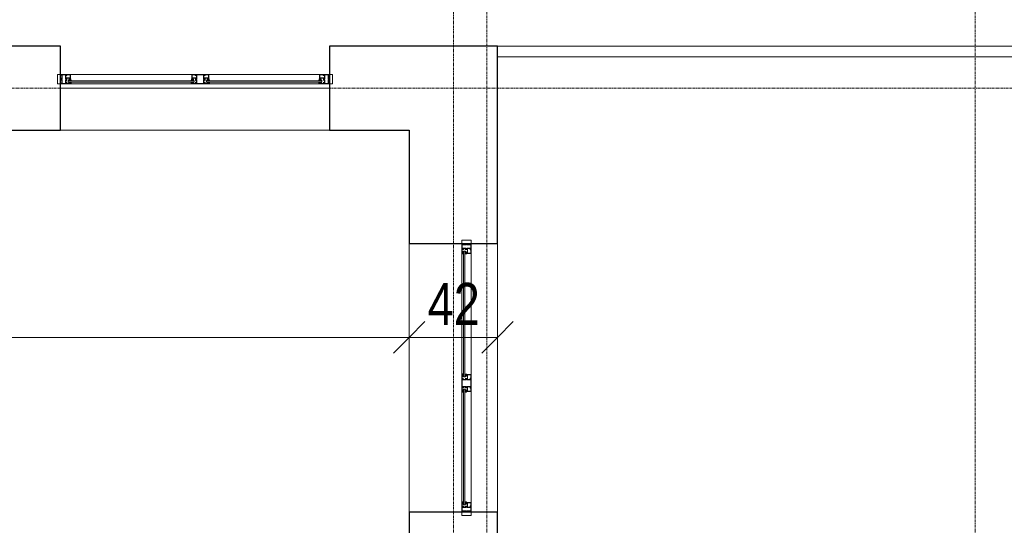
# Model space of a CAD drawing. Header units: millimetres. Extents: x -56965 to 15328, y -25411 to 16900.
# Tile 55 of 69: x -18533 to -13845, y 4583 to 6991. Entities that reach past the tile are written whole.
import ezdxf

# ---------------------------------------------------------------- set-up
doc = ezdxf.new("R2010")
doc.units = ezdxf.units.MM
doc.linetypes.add('Linia siatki', pattern=[22.225, 12.7, -3.175, 3.175, -3.175])
for name, color, linetype, lineweight in [('A-ANNO-DIMS', 7, 'Continuous', 5), ('A-ANNO-DIMS-100', 7, 'Continuous', 5), ('A-AREA', 7, 'Continuous', 5), ('A-DETL-GENF', 7, 'Continuous', 5), ('A-FLOR', 7, 'Continuous', 5), ('A-FLOR-HRAL', 7, 'Continuous', 5), ('A-GLAZ', 7, 'Continuous', 5), ('A-WALL', 7, 'Continuous', 5), ('G-IMPT', 7, 'Continuous', 5), ('S-GRID', 7, 'Continuous', 5), ('S-STRS', 7, 'Continuous', 5)]:
    doc.layers.add(name, color=color, linetype=linetype, lineweight=lineweight)
doc.styles.add('Arial_1', font='arial.ttf', dxfattribs={"width": 0.8, "height": 200})
doc.dimstyles.new('REVIT_standard', dxfattribs={"dimscale": 304.8, "dimtxt": 204.05188, "dimasz": 0.492126, "dimexe": 0.328084, "dimexo": 0.0625, "dimgap": 0, "dimtad": 1, "dimdec": 0, "dimlfac": 0.1, "dimzin": 0, "dimdsep": 46, "dimtxsty": 'Arial_1', "dimblk1": 'OBLIQUE', "dimblk2": 'OBLIQUE', "dimsah": 1, "dimcen": 0.09, "dimazin": 0, "dimtfac": 1, "dimtdec": 4, "dimtix": 1, "dimtmove": 0, "dimatfit": 3, "dimfxl": 0.328084, "dimfxlon": 1, "dimtvp": 1, "dimtolj": 1, "dimtzin": 0, "dimarcsym": 2})

# ---------------------------------------------------------------- blocks, each defined once
blk = doc.blocks.new('Typ poręczy górnej - Górna poręcz_wewnętrzny_-1479621-PARTER')
at = {"layer": 'A-FLOR-HRAL'}
for p, q in [((-16258.4, 6865.2), (-10653.4, 6865.2)), ((-10653.4, 6815.2), (-16258.4, 6815.2))]:
    blk.add_line(p, q, dxfattribs=at)
blk = doc.blocks.new('Typ poręczy górnej - Górna poręcz_wewnętrzny_-V1-PARTER')
at = {"layer": 'A-FLOR-HRAL'}
for p, q in [((-10653.4, 6865.2), (-16258.4, 6865.2)), ((-10653.4, 6815.2), (-16258.4, 6815.2))]:
    blk.add_line(p, q, dxfattribs=at)
blk = doc.blocks.new('Aluprof_MB-45_I_Alu_Window-FIX-4-panel_ENG_R-00495 - 1230 x 1482-1591030-PARTER')
at = {"layer": 'A-DETL-GENF'}
for p, q in [((-68.5, -40), (-590, -40)), ((590, -40), (18.5, -40)), ((-63.7, -85), (-593.3, -85)), ((-590, -49), (-68.5, -49)), ((-590, -55), (-68.5, -55)), ((593.2, -85), (-13.9, -85)), ((18.5, -49), (590, -49)), ((18.5, -55), (590, -55))]:
    blk.add_line(p, q, dxfattribs=at)
at = {"layer": 'A-GLAZ', "color": 55, "true_color": 0xafaf3c}
for p, q in [((-655, -40), (-640, -40)), ((-655, -85), (-655, -40)), ((-640, -40), (-640, -85)), ((655, -40), (640, -40)), ((640, -40), (640, -85)), ((655, -85), (655, -40)), ((-640, -85), (-655, -85)), ((640, -85), (655, -85))]:
    blk.add_line(p, q, dxfattribs=at)
at = {"layer": 'G-IMPT'}
for p, q in [((-602.7, -55), (-602.4, -55)), ((-593.2, -58.6), (-595.1, -58.6)), ((-593, -63.4), (-592.9, -61.7)), ((-591.9, -63.6), (-592.8, -63.6)), ((-592.6, -57.7), (-592.7, -58.2)), ((-592.4, -55), (-590.9, -55)), ((-589.9, -56.7), (-591.1, -62.9)), ((-68.6, -56.7), (-67.4, -62.9)), ((-66.1, -55), (-67.6, -55)), ((-66.6, -63.6), (-65.7, -63.6)), ((-65.9, -57.7), (-65.8, -58.2)), ((-65.5, -63.4), (-65.6, -61.7)), ((-65.3, -58.6), (-63.4, -58.6)), ((-55.8, -55), (-56.1, -55)), ((5.8, -55), (6.1, -55)), ((15.3, -58.6), (13.4, -58.6)), ((15.5, -63.4), (15.6, -61.7)), ((16.6, -63.6), (15.7, -63.6)), ((15.9, -57.7), (15.8, -58.2)), ((16.1, -55), (17.6, -55)), ((18.6, -56.7), (17.4, -62.9)), ((589.9, -56.7), (591.1, -62.9)), ((592.4, -55), (590.9, -55)), ((591.9, -63.6), (592.8, -63.6)), ((592.6, -57.7), (592.7, -58.2)), ((593, -63.4), (592.9, -61.7)), ((593.2, -58.6), (595.1, -58.6)), ((602.7, -55), (602.4, -55))]:
    blk.add_line(p, q, dxfattribs=at)
at = {"layer": 'G-IMPT', "flags": 128}
for points in [[(-590, -40.5), (-590.5, -40), (-640, -40), (-640, -43.6), (-638.5, -44), (-638, -44), (-638, -42), (-635, -42), (-635, -51.7), (-634.8, -51.9), (-635, -52.1), (-635, -60), (-638, -60), (-638, -58), (-638.5, -58), (-640, -58.4), (-640, -66.6), (-638.5, -67), (-638, -67), (-638, -65), (-635, -65), (-635, -73.8), (-634.8, -74), (-635, -74.2), (-635, -83), (-638, -83), (-638, -81), (-638.5, -81), (-640, -81.4), (-640, -85), (-611, -85), (-611, -81.4), (-612.5, -81), (-613, -81), (-613, -83), (-616, -83), (-616, -74.2), (-616.2, -74), (-616, -73.8), (-616, -65), (-613, -65), (-613, -67), (-612.5, -67), (-611, -66.6), (-611, -55.9), (-611.2, -55.7), (-612, -55.7), (-612.2, -55.9), (-612.2, -57.2), (-616, -57.2), (-616, -52.1), (-616.2, -51.9), (-616, -51.7), (-616, -46.7), (-612.2, -46.7), (-612.2, -48), (-612, -48.2), (-611.2, -48.2), (-611, -48), (-611, -45.5), (-611.2, -45.3), (-614.5, -45.3), (-614.5, -44), (-616, -44), (-616, -41.6), (-600, -41.6), (-600, -44), (-601.5, -44), (-601.5, -45), (-598, -45), (-597, -44), (-598.5, -44), (-598.5, -41.5), (-591.5, -41.5), (-591.5, -44), (-593, -44), (-592, -45), (-590, -45)], [(-617.6, -58.2), (-617.1, -58.7), (-612.5, -58.7), (-612.5, -63.5), (-617.1, -63.5), (-617.6, -64), (-617.6, -83.4), (-633.4, -83.4), (-633.4, -64), (-633.9, -63.5), (-638.5, -63.5), (-638.5, -61.5), (-633.9, -61.5), (-633.4, -61), (-633.4, -41.6), (-617.6, -41.6)], [(-596.3, -48.9), (-597.9, -48.9), (-598.7, -49), (-600, -49), (-600.3, -48.7), (-600, -45.3), (-599.7, -45), (-590.3, -45), (-590, -45.3), (-589.7, -48.7), (-590, -49), (-591.3, -49), (-592.1, -48.9), (-593.7, -48.9), (-594.4, -49), (-595.6, -49)], [(-62.2, -48.9), (-60.6, -48.9), (-59.8, -49), (-58.5, -49), (-58.2, -48.7), (-58.5, -45.3), (-58.8, -45), (-68.2, -45), (-68.5, -45.3), (-68.8, -48.7), (-68.5, -49), (-67.2, -49), (-66.4, -48.9), (-64.8, -48.9), (-64.1, -49), (-62.9, -49)], [(18, -40), (18.5, -40.5), (18.5, -45), (16.5, -45), (15.5, -44), (17, -44), (17, -41.5), (10, -41.5), (10, -44), (11.5, -44), (10.5, -45), (7, -45), (7, -44), (8.5, -44), (8.5, -41.8), (-7.5, -41.8), (-7.5, -44), (-6, -44), (-6, -45.3), (-2.7, -45.3), (-2.5, -45.5), (-2.5, -48), (-2.7, -48.2), (-3.5, -48.2), (-3.7, -48), (-3.7, -46.7), (-7.6, -46.7), (-7.6, -51.7), (-7.8, -51.9), (-7.6, -52.1), (-7.6, -57.2), (-3.7, -57.2), (-3.7, -55.9), (-3.5, -55.7), (-2.7, -55.7), (-2.5, -55.9), (-2.5, -66.6), (-4, -67), (-4.5, -67), (-4.5, -65), (-7.5, -65), (-7.5, -73.8), (-7.7, -74), (-7.5, -74.2), (-7.5, -83), (-4.5, -83), (-4.5, -81), (-4, -81), (-2.5, -81.4), (-2.5, -85), (-47.5, -85), (-47.5, -81.4), (-46, -81), (-45.5, -81), (-45.5, -83), (-42.5, -83), (-42.5, -74.2), (-42.3, -74), (-42.5, -73.8), (-42.5, -65), (-45.5, -65), (-45.5, -67), (-46, -67), (-47.5, -66.6), (-47.5, -55.9), (-47.3, -55.7), (-46.5, -55.7), (-46.3, -55.9), (-46.3, -57.2), (-42.4, -57.2), (-42.4, -52.1), (-42.2, -51.9), (-42.4, -51.7), (-42.4, -46.7), (-46.3, -46.7), (-46.3, -48), (-46.5, -48.2), (-47.3, -48.2), (-47.5, -48), (-47.5, -45.5), (-47.3, -45.3), (-44, -45.3), (-44, -44), (-42.5, -44), (-42.5, -41.6), (-58.5, -41.6), (-58.5, -44), (-57, -44), (-57, -45), (-60.5, -45), (-61.5, -44), (-60, -44), (-60, -41.5), (-67, -41.5), (-67, -44), (-65.5, -44), (-66.5, -45), (-68.5, -45), (-68.5, -40.5), (-68, -40)], [(-40.7, -41.8), (-9.3, -41.8), (-9.3, -58.5), (-8.8, -59), (-4.3, -59), (-4.3, -63.2), (-8.8, -63.2), (-9.3, -63.7), (-9.3, -83.2), (-40.7, -83.2), (-40.7, -63.7), (-41.2, -63.2), (-45.7, -63.2), (-45.7, -59), (-41.2, -59), (-40.7, -58.5)], [(12.2, -48.9), (10.6, -48.9), (9.8, -49), (8.5, -49), (8.2, -48.7), (8.5, -45.3), (8.8, -45), (18.2, -45), (18.5, -45.3), (18.8, -48.7), (18.5, -49), (17.2, -49), (16.4, -48.9), (14.8, -48.9), (14.1, -49), (12.9, -49)], [(596.3, -48.9), (597.9, -48.9), (598.7, -49), (600, -49), (600.3, -48.7), (600, -45.3), (599.7, -45), (590.3, -45), (590, -45.3), (589.7, -48.7), (590, -49), (591.3, -49), (592.1, -48.9), (593.7, -48.9), (594.4, -49), (595.6, -49)], [(590, -40.5), (590.5, -40), (640, -40), (640, -43.6), (638.5, -44), (638, -44), (638, -42), (635, -42), (635, -51.7), (634.8, -51.9), (635, -52.1), (635, -60), (638, -60), (638, -58), (638.5, -58), (640, -58.4), (640, -66.6), (638.5, -67), (638, -67), (638, -65), (635, -65), (635, -73.8), (634.8, -74), (635, -74.2), (635, -83), (638, -83), (638, -81), (638.5, -81), (640, -81.4), (640, -85), (611, -85), (611, -81.4), (612.5, -81), (613, -81), (613, -83), (616, -83), (616, -74.2), (616.2, -74), (616, -73.8), (616, -65), (613, -65), (613, -67), (612.5, -67), (611, -66.6), (611, -55.9), (611.2, -55.7), (612, -55.7), (612.2, -55.9), (612.2, -57.2), (616, -57.2), (616, -52.1), (616.2, -51.9), (616, -51.7), (616, -46.7), (612.2, -46.7), (612.2, -48), (612, -48.2), (611.2, -48.2), (611, -48), (611, -45.5), (611.2, -45.3), (614.5, -45.3), (614.5, -44), (616, -44), (616, -41.6), (600, -41.6), (600, -44), (601.5, -44), (601.5, -45), (598, -45), (597, -44), (598.5, -44), (598.5, -41.5), (591.5, -41.5), (591.5, -44), (593, -44), (592, -45), (590, -45)], [(617.6, -58.2), (617.1, -58.7), (612.5, -58.7), (612.5, -63.5), (617.1, -63.5), (617.6, -64), (617.6, -83.4), (633.4, -83.4), (633.4, -64), (633.9, -63.5), (638.5, -63.5), (638.5, -61.5), (633.9, -61.5), (633.4, -61), (633.4, -41.6), (617.6, -41.6)], [(-613.2, -80.8), (-613.3, -81.2), (-613.9, -81.4), (-615, -80.7), (-614.7, -79.8), (-609.8, -79.8), (-609.8, -83.1), (-609.3, -83.6), (-595.4, -83.6), (-594.4, -82.6), (-594.4, -68.7), (-594.9, -68.2), (-612.2, -68.2), (-615.1, -68.2), (-615.5, -67.3), (-613.6, -65.5), (-613.2, -65.6), (-613.2, -67.2), (-611, -67.2), (-594.8, -67.2), (-594.3, -66.7), (-594.3, -64.5), (-595.5, -64.5), (-600.6, -62.6), (-601, -62.1), (-600.9, -61.7), (-600.2, -61.5), (-595.3, -63.3), (-594.5, -63.3), (-594.8, -61.5), (-593.5, -61.5), (-593, -62), (-593, -84.7), (-593.3, -85), (-611, -85), (-611, -80.8)], [(-45.3, -80.8), (-45.2, -81.2), (-44.6, -81.4), (-43.5, -80.7), (-43.8, -79.8), (-48.7, -79.8), (-48.7, -83.1), (-49.2, -83.6), (-63.1, -83.6), (-64.1, -82.6), (-64.1, -68.7), (-63.6, -68.2), (-46.3, -68.2), (-43.4, -68.2), (-43, -67.3), (-44.9, -65.5), (-45.3, -65.6), (-45.3, -67.2), (-47.5, -67.2), (-63.7, -67.2), (-64.2, -66.7), (-64.2, -64.5), (-63, -64.5), (-57.9, -62.6), (-57.5, -62.1), (-57.6, -61.7), (-58.3, -61.5), (-63.2, -63.3), (-64, -63.3), (-63.7, -61.5), (-65, -61.5), (-65.5, -62), (-65.5, -84.7), (-65.3, -85), (-47.5, -85), (-47.5, -80.8)], [(-4.7, -80.8), (-4.8, -81.2), (-5.4, -81.4), (-6.5, -80.7), (-6.2, -79.8), (-1.3, -79.8), (-1.3, -83.1), (-0.8, -83.6), (13.1, -83.6), (14.1, -82.6), (14.1, -68.7), (13.6, -68.2), (-3.7, -68.2), (-6.6, -68.2), (-7, -67.3), (-5.1, -65.5), (-4.7, -65.6), (-4.7, -67.2), (-2.5, -67.2), (13.7, -67.2), (14.2, -66.7), (14.2, -64.5), (13, -64.5), (7.9, -62.6), (7.5, -62.1), (7.6, -61.7), (8.3, -61.5), (13.2, -63.3), (14, -63.3), (13.7, -61.5), (15, -61.5), (15.5, -62), (15.5, -84.7), (15.2, -85), (-2.5, -85), (-2.5, -80.8)], [(613.2, -80.8), (613.3, -81.2), (613.9, -81.4), (615, -80.7), (614.7, -79.8), (609.8, -79.8), (609.8, -83.1), (609.3, -83.6), (595.4, -83.6), (594.4, -82.6), (594.4, -68.7), (594.9, -68.2), (612.2, -68.2), (615.1, -68.2), (615.5, -67.3), (613.6, -65.5), (613.2, -65.6), (613.2, -67.2), (611, -67.2), (594.8, -67.2), (594.3, -66.7), (594.3, -64.5), (595.5, -64.5), (600.6, -62.6), (601, -62.1), (600.9, -61.7), (600.2, -61.5), (595.3, -63.3), (594.5, -63.3), (594.8, -61.5), (593.5, -61.5), (593, -62), (593, -84.7), (593.2, -85), (611, -85), (611, -80.8)]]:
    blk.add_lwpolyline(points, close=True, dxfattribs=at)
for points in [[(-597, -45), (-597, -44), (-597.5, -44), (-597.5, -43.5), (-597.3, -43.1), (-596.5, -42), (-593.5, -42), (-592.7, -43.1), (-592.5, -43.5), (-592.5, -44), (-593, -44), (-593, -45)], [(-61.5, -45), (-61.5, -44), (-61, -44), (-61, -43.5), (-61.2, -43.1), (-62, -42), (-65, -42), (-65.8, -43.1), (-66, -43.5), (-66, -44), (-65.5, -44), (-65.5, -45)], [(11.5, -45), (11.5, -44), (11, -44), (11, -43.5), (11.2, -43.1), (12, -42), (15, -42), (15.8, -43.1), (16, -43.5), (16, -44), (15.5, -44), (15.5, -45)], [(597, -45), (597, -44), (597.5, -44), (597.5, -43.5), (597.3, -43.1), (596.5, -42), (593.5, -42), (592.7, -43.1), (592.5, -43.5), (592.5, -44), (593, -44), (593, -45)], [(-544, -49), (-604, -49), (-604, -55), (-544, -55)], [(-593.1, -61.5), (-595.2, -61.5), (-595.4, -62.3)], [(-114.5, -49), (-54.5, -49), (-54.5, -55), (-114.5, -55)], [(-65.4, -61.5), (-63.3, -61.5), (-63.1, -62.3)], [(64.5, -49), (4.5, -49), (4.5, -55), (64.5, -55)], [(15.4, -61.5), (13.3, -61.5), (13.1, -62.3)], [(544, -49), (604, -49), (604, -55), (544, -55)], [(593.1, -61.5), (595.2, -61.5), (595.4, -62.3)]]:
    blk.add_lwpolyline(points, dxfattribs=at)
at = {"layer": 'G-IMPT'}
for centre in [(-595, -43.7), (-63.5, -43.7), (13.5, -43.7), (595, -43.7)]:
    blk.add_circle(centre, 1, dxfattribs=at)
for centre, radius, start, end in [((-602.8, -55.8), 0.82, 88.3309, 254.1936), ((-606.2, -67), 10.9, 24.1906, 72.9309), ((-603, -62.1), 7.1, 38.4087, 84.7254), ((-597, -57.3), 0.57, 216.6541, 311.4905), ((-592.3, -59.8), 4.82, 91.8339, 154.522), ((-595.9, -62.2), 0.5, 224.7824, 345), ((-592.3, -59), 3.53, 72.0819, 164.2736), ((-595.1, -58), 0.606, 180.9387, 274.7577), ((-593.4, -58), 0.711, 284.2724, 341.4484), ((-593.1, -61.7), 0.2, 355, 90), ((-592.8, -63.4), 0.2, 175, 270), ((-591.2, -58), 1.38, 95.8715, 168.0912), ((-591.9, -62.8), 0.8, 270, 355.7208), ((-591.4, -56.1), 0.492, 278.4511, 68.4438), ((-591, -56.2), 1.19, 335.9195, 86.1021), ((-67.5, -56.2), 1.19, 93.8979, 204.0805), ((-67.1, -56.1), 0.492, 111.5562, 261.5489), ((-66.6, -62.8), 0.8, 184.2792, 270), ((-66.2, -59), 3.53, 15.7264, 107.9181), ((-67.3, -58), 1.38, 11.9088, 84.1285), ((-66.2, -59.8), 4.82, 25.478, 88.1661), ((-65.1, -58), 0.711, 198.5516, 255.7276), ((-65.7, -63.4), 0.2, 270, 5), ((-65.4, -61.7), 0.2, 90, 185), ((-63.4, -58), 0.606, 265.2423, 359.0613), ((-62.6, -62.2), 0.5, 195, 315.2176), ((-52.3, -67), 10.9, 107.0691, 155.8094), ((-61.5, -57.3), 0.57, 228.5095, 323.3459), ((-55.5, -62.1), 7.1, 95.2746, 141.5913), ((-55.7, -55.8), 0.82, 285.8064, 91.6691), ((5.7, -55.8), 0.82, 88.3309, 254.1936), ((2.3, -67), 10.9, 24.1906, 72.9309), ((5.5, -62.1), 7.1, 38.4087, 84.7254), ((11.5, -57.3), 0.57, 216.6541, 311.4905), ((16.2, -59.8), 4.82, 91.8339, 154.522), ((12.6, -62.2), 0.5, 224.7824, 345), ((16.2, -59), 3.53, 72.0819, 164.2736), ((13.4, -58), 0.606, 180.9387, 274.7577), ((15.1, -58), 0.711, 284.2724, 341.4484), ((15.4, -61.7), 0.2, 355, 90), ((15.7, -63.4), 0.2, 175, 270), ((17.3, -58), 1.38, 95.8715, 168.0912), ((16.6, -62.8), 0.8, 270, 355.7208), ((17.1, -56.1), 0.492, 278.4511, 68.4438), ((17.5, -56.2), 1.19, 335.9195, 86.1021), ((591, -56.2), 1.19, 93.8979, 204.0805), ((591.4, -56.1), 0.492, 111.5562, 261.5489), ((591.9, -62.8), 0.8, 184.2792, 270), ((592.3, -59), 3.53, 15.7264, 107.9181), ((591.2, -58), 1.38, 11.9088, 84.1285), ((592.3, -59.8), 4.82, 25.478, 88.1661), ((593.4, -58), 0.711, 198.5516, 255.7276), ((592.8, -63.4), 0.2, 270, 5), ((593.1, -61.7), 0.2, 90, 185), ((595.1, -58), 0.606, 265.2423, 359.0613), ((595.9, -62.2), 0.5, 195, 315.2176), ((606.2, -67), 10.9, 107.0691, 155.8094), ((597, -57.3), 0.57, 228.5095, 323.3459), ((603, -62.1), 7.1, 95.2746, 141.5913), ((602.8, -55.8), 0.82, 285.8064, 91.6691)]:
    blk.add_arc(centre, radius, start, end, dxfattribs=at)
blk = doc.blocks.new('Aluprof_MB-45_I_Alu_Window-FIX-4-panel_ENG_R-00495 - 1230 x 1483-1809342-PARTER')
at = {"layer": 'A-DETL-GENF'}
for p, q in [((-68.5, -20), (-590, -20)), ((-590, -29), (-68.5, -29)), ((-590, -35), (-68.5, -35)), ((590, -20), (18.5, -20)), ((18.5, -29), (590, -29)), ((18.5, -35), (590, -35)), ((-63.7, -65), (-593.3, -65)), ((593.2, -65), (-13.9, -65))]:
    blk.add_line(p, q, dxfattribs=at)
at = {"layer": 'A-GLAZ', "color": 55, "true_color": 0xafaf3c}
for p, q in [((-655, -20), (-640, -20)), ((-655, -65), (-655, -20)), ((-640, -20), (-640, -65)), ((655, -20), (640, -20)), ((640, -20), (640, -65)), ((655, -65), (655, -20)), ((-640, -65), (-655, -65)), ((640, -65), (655, -65))]:
    blk.add_line(p, q, dxfattribs=at)
at = {"layer": 'G-IMPT'}
for p, q in [((-602.7, -35), (-602.4, -35)), ((-593.2, -38.6), (-595.1, -38.6)), ((-593, -43.4), (-592.9, -41.7)), ((-591.9, -43.6), (-592.8, -43.6)), ((-592.6, -37.7), (-592.7, -38.2)), ((-592.4, -35), (-590.9, -35)), ((-589.9, -36.7), (-591.1, -42.9)), ((-68.6, -36.7), (-67.4, -42.9)), ((-66.1, -35), (-67.6, -35)), ((-66.6, -43.6), (-65.7, -43.6)), ((-65.9, -37.7), (-65.8, -38.2)), ((-65.5, -43.4), (-65.6, -41.7)), ((-65.3, -38.6), (-63.4, -38.6)), ((-55.8, -35), (-56.1, -35)), ((5.8, -35), (6.1, -35)), ((15.3, -38.6), (13.4, -38.6)), ((15.5, -43.4), (15.6, -41.7)), ((16.6, -43.6), (15.7, -43.6)), ((15.9, -37.7), (15.8, -38.2)), ((16.1, -35), (17.6, -35)), ((18.6, -36.7), (17.4, -42.9)), ((589.9, -36.7), (591.1, -42.9)), ((592.4, -35), (590.9, -35)), ((591.9, -43.6), (592.8, -43.6)), ((592.6, -37.7), (592.7, -38.2)), ((593, -43.4), (592.9, -41.7)), ((593.2, -38.6), (595.1, -38.6)), ((602.7, -35), (602.4, -35))]:
    blk.add_line(p, q, dxfattribs=at)
at = {"layer": 'G-IMPT', "flags": 128}
for points in [[(-590, -20.5), (-590.5, -20), (-640, -20), (-640, -23.6), (-638.5, -24), (-638, -24), (-638, -22), (-635, -22), (-635, -31.7), (-634.8, -31.9), (-635, -32.1), (-635, -40), (-638, -40), (-638, -38), (-638.5, -38), (-640, -38.4), (-640, -46.6), (-638.5, -47), (-638, -47), (-638, -45), (-635, -45), (-635, -53.8), (-634.8, -54), (-635, -54.2), (-635, -63), (-638, -63), (-638, -61), (-638.5, -61), (-640, -61.4), (-640, -65), (-611, -65), (-611, -61.4), (-612.5, -61), (-613, -61), (-613, -63), (-616, -63), (-616, -54.2), (-616.2, -54), (-616, -53.8), (-616, -45), (-613, -45), (-613, -47), (-612.5, -47), (-611, -46.6), (-611, -35.9), (-611.2, -35.7), (-612, -35.7), (-612.2, -35.9), (-612.2, -37.2), (-616, -37.2), (-616, -32.1), (-616.2, -31.9), (-616, -31.7), (-616, -26.7), (-612.2, -26.7), (-612.2, -28), (-612, -28.2), (-611.2, -28.2), (-611, -28), (-611, -25.5), (-611.2, -25.3), (-614.5, -25.3), (-614.5, -24), (-616, -24), (-616, -21.6), (-600, -21.6), (-600, -24), (-601.5, -24), (-601.5, -25), (-598, -25), (-597, -24), (-598.5, -24), (-598.5, -21.5), (-591.5, -21.5), (-591.5, -24), (-593, -24), (-592, -25), (-590, -25)], [(-617.6, -38.2), (-617.1, -38.7), (-612.5, -38.7), (-612.5, -43.5), (-617.1, -43.5), (-617.6, -44), (-617.6, -63.4), (-633.4, -63.4), (-633.4, -44), (-633.9, -43.5), (-638.5, -43.5), (-638.5, -41.5), (-633.9, -41.5), (-633.4, -41), (-633.4, -21.6), (-617.6, -21.6)], [(-613.2, -60.8), (-613.3, -61.2), (-613.9, -61.4), (-615, -60.7), (-614.7, -59.8), (-609.8, -59.8), (-609.8, -63.1), (-609.3, -63.6), (-595.4, -63.6), (-594.4, -62.6), (-594.4, -48.7), (-594.9, -48.2), (-612.2, -48.2), (-615.1, -48.2), (-615.5, -47.3), (-613.6, -45.5), (-613.2, -45.6), (-613.2, -47.2), (-611, -47.2), (-594.8, -47.2), (-594.3, -46.7), (-594.3, -44.5), (-595.5, -44.5), (-600.6, -42.6), (-601, -42.1), (-600.9, -41.7), (-600.2, -41.5), (-595.3, -43.3), (-594.5, -43.3), (-594.8, -41.5), (-593.5, -41.5), (-593, -42), (-593, -64.7), (-593.3, -65), (-611, -65), (-611, -60.8)], [(-596.3, -28.9), (-597.9, -28.9), (-598.7, -29), (-600, -29), (-600.3, -28.7), (-600, -25.3), (-599.7, -25), (-590.3, -25), (-590, -25.3), (-589.7, -28.7), (-590, -29), (-591.3, -29), (-592.1, -28.9), (-593.7, -28.9), (-594.4, -29), (-595.6, -29)], [(-62.2, -28.9), (-60.6, -28.9), (-59.8, -29), (-58.5, -29), (-58.2, -28.7), (-58.5, -25.3), (-58.8, -25), (-68.2, -25), (-68.5, -25.3), (-68.8, -28.7), (-68.5, -29), (-67.2, -29), (-66.4, -28.9), (-64.8, -28.9), (-64.1, -29), (-62.9, -29)], [(18, -20), (18.5, -20.5), (18.5, -25), (16.5, -25), (15.5, -24), (17, -24), (17, -21.5), (10, -21.5), (10, -24), (11.5, -24), (10.5, -25), (7, -25), (7, -24), (8.5, -24), (8.5, -21.8), (-7.5, -21.8), (-7.5, -24), (-6, -24), (-6, -25.3), (-2.7, -25.3), (-2.5, -25.5), (-2.5, -28), (-2.7, -28.2), (-3.5, -28.2), (-3.7, -28), (-3.7, -26.7), (-7.6, -26.7), (-7.6, -31.7), (-7.8, -31.9), (-7.6, -32.1), (-7.6, -37.2), (-3.7, -37.2), (-3.7, -35.9), (-3.5, -35.7), (-2.7, -35.7), (-2.5, -35.9), (-2.5, -46.6), (-4, -47), (-4.5, -47), (-4.5, -45), (-7.5, -45), (-7.5, -53.8), (-7.7, -54), (-7.5, -54.2), (-7.5, -63), (-4.5, -63), (-4.5, -61), (-4, -61), (-2.5, -61.4), (-2.5, -65), (-47.5, -65), (-47.5, -61.4), (-46, -61), (-45.5, -61), (-45.5, -63), (-42.5, -63), (-42.5, -54.2), (-42.3, -54), (-42.5, -53.8), (-42.5, -45), (-45.5, -45), (-45.5, -47), (-46, -47), (-47.5, -46.6), (-47.5, -35.9), (-47.3, -35.7), (-46.5, -35.7), (-46.3, -35.9), (-46.3, -37.2), (-42.4, -37.2), (-42.4, -32.1), (-42.2, -31.9), (-42.4, -31.7), (-42.4, -26.7), (-46.3, -26.7), (-46.3, -28), (-46.5, -28.2), (-47.3, -28.2), (-47.5, -28), (-47.5, -25.5), (-47.3, -25.3), (-44, -25.3), (-44, -24), (-42.5, -24), (-42.5, -21.6), (-58.5, -21.6), (-58.5, -24), (-57, -24), (-57, -25), (-60.5, -25), (-61.5, -24), (-60, -24), (-60, -21.5), (-67, -21.5), (-67, -24), (-65.5, -24), (-66.5, -25), (-68.5, -25), (-68.5, -20.5), (-68, -20)], [(-45.3, -60.8), (-45.2, -61.2), (-44.6, -61.4), (-43.5, -60.7), (-43.8, -59.8), (-48.7, -59.8), (-48.7, -63.1), (-49.2, -63.6), (-63.1, -63.6), (-64.1, -62.6), (-64.1, -48.7), (-63.6, -48.2), (-46.3, -48.2), (-43.4, -48.2), (-43, -47.3), (-44.9, -45.5), (-45.3, -45.6), (-45.3, -47.2), (-47.5, -47.2), (-63.7, -47.2), (-64.2, -46.7), (-64.2, -44.5), (-63, -44.5), (-57.9, -42.6), (-57.5, -42.1), (-57.6, -41.7), (-58.3, -41.5), (-63.2, -43.3), (-64, -43.3), (-63.7, -41.5), (-65, -41.5), (-65.5, -42), (-65.5, -64.7), (-65.3, -65), (-47.5, -65), (-47.5, -60.8)], [(-40.7, -21.8), (-9.3, -21.8), (-9.3, -38.5), (-8.8, -39), (-4.3, -39), (-4.3, -43.2), (-8.8, -43.2), (-9.3, -43.7), (-9.3, -63.2), (-40.7, -63.2), (-40.7, -43.7), (-41.2, -43.2), (-45.7, -43.2), (-45.7, -39), (-41.2, -39), (-40.7, -38.5)], [(-4.7, -60.8), (-4.8, -61.2), (-5.4, -61.4), (-6.5, -60.7), (-6.2, -59.8), (-1.3, -59.8), (-1.3, -63.1), (-0.8, -63.6), (13.1, -63.6), (14.1, -62.6), (14.1, -48.7), (13.6, -48.2), (-3.7, -48.2), (-6.6, -48.2), (-7, -47.3), (-5.1, -45.5), (-4.7, -45.6), (-4.7, -47.2), (-2.5, -47.2), (13.7, -47.2), (14.2, -46.7), (14.2, -44.5), (13, -44.5), (7.9, -42.6), (7.5, -42.1), (7.6, -41.7), (8.3, -41.5), (13.2, -43.3), (14, -43.3), (13.7, -41.5), (15, -41.5), (15.5, -42), (15.5, -64.7), (15.2, -65), (-2.5, -65), (-2.5, -60.8)], [(12.2, -28.9), (10.6, -28.9), (9.8, -29), (8.5, -29), (8.2, -28.7), (8.5, -25.3), (8.8, -25), (18.2, -25), (18.5, -25.3), (18.8, -28.7), (18.5, -29), (17.2, -29), (16.4, -28.9), (14.8, -28.9), (14.1, -29), (12.9, -29)], [(596.3, -28.9), (597.9, -28.9), (598.7, -29), (600, -29), (600.3, -28.7), (600, -25.3), (599.7, -25), (590.3, -25), (590, -25.3), (589.7, -28.7), (590, -29), (591.3, -29), (592.1, -28.9), (593.7, -28.9), (594.4, -29), (595.6, -29)], [(590, -20.5), (590.5, -20), (640, -20), (640, -23.6), (638.5, -24), (638, -24), (638, -22), (635, -22), (635, -31.7), (634.8, -31.9), (635, -32.1), (635, -40), (638, -40), (638, -38), (638.5, -38), (640, -38.4), (640, -46.6), (638.5, -47), (638, -47), (638, -45), (635, -45), (635, -53.8), (634.8, -54), (635, -54.2), (635, -63), (638, -63), (638, -61), (638.5, -61), (640, -61.4), (640, -65), (611, -65), (611, -61.4), (612.5, -61), (613, -61), (613, -63), (616, -63), (616, -54.2), (616.2, -54), (616, -53.8), (616, -45), (613, -45), (613, -47), (612.5, -47), (611, -46.6), (611, -35.9), (611.2, -35.7), (612, -35.7), (612.2, -35.9), (612.2, -37.2), (616, -37.2), (616, -32.1), (616.2, -31.9), (616, -31.7), (616, -26.7), (612.2, -26.7), (612.2, -28), (612, -28.2), (611.2, -28.2), (611, -28), (611, -25.5), (611.2, -25.3), (614.5, -25.3), (614.5, -24), (616, -24), (616, -21.6), (600, -21.6), (600, -24), (601.5, -24), (601.5, -25), (598, -25), (597, -24), (598.5, -24), (598.5, -21.5), (591.5, -21.5), (591.5, -24), (593, -24), (592, -25), (590, -25)], [(613.2, -60.8), (613.3, -61.2), (613.9, -61.4), (615, -60.7), (614.7, -59.8), (609.8, -59.8), (609.8, -63.1), (609.3, -63.6), (595.4, -63.6), (594.4, -62.6), (594.4, -48.7), (594.9, -48.2), (612.2, -48.2), (615.1, -48.2), (615.5, -47.3), (613.6, -45.5), (613.2, -45.6), (613.2, -47.2), (611, -47.2), (594.8, -47.2), (594.3, -46.7), (594.3, -44.5), (595.5, -44.5), (600.6, -42.6), (601, -42.1), (600.9, -41.7), (600.2, -41.5), (595.3, -43.3), (594.5, -43.3), (594.8, -41.5), (593.5, -41.5), (593, -42), (593, -64.7), (593.2, -65), (611, -65), (611, -60.8)], [(617.6, -38.2), (617.1, -38.7), (612.5, -38.7), (612.5, -43.5), (617.1, -43.5), (617.6, -44), (617.6, -63.4), (633.4, -63.4), (633.4, -44), (633.9, -43.5), (638.5, -43.5), (638.5, -41.5), (633.9, -41.5), (633.4, -41), (633.4, -21.6), (617.6, -21.6)]]:
    blk.add_lwpolyline(points, close=True, dxfattribs=at)
for points in [[(-544, -29), (-604, -29), (-604, -35), (-544, -35)], [(-597, -25), (-597, -24), (-597.5, -24), (-597.5, -23.5), (-597.3, -23.1), (-596.5, -22), (-593.5, -22), (-592.7, -23.1), (-592.5, -23.5), (-592.5, -24), (-593, -24), (-593, -25)], [(-593.1, -41.5), (-595.2, -41.5), (-595.4, -42.3)], [(-114.5, -29), (-54.5, -29), (-54.5, -35), (-114.5, -35)], [(-61.5, -25), (-61.5, -24), (-61, -24), (-61, -23.5), (-61.2, -23.1), (-62, -22), (-65, -22), (-65.8, -23.1), (-66, -23.5), (-66, -24), (-65.5, -24), (-65.5, -25)], [(-65.4, -41.5), (-63.3, -41.5), (-63.1, -42.3)], [(64.5, -29), (4.5, -29), (4.5, -35), (64.5, -35)], [(11.5, -25), (11.5, -24), (11, -24), (11, -23.5), (11.2, -23.1), (12, -22), (15, -22), (15.8, -23.1), (16, -23.5), (16, -24), (15.5, -24), (15.5, -25)], [(15.4, -41.5), (13.3, -41.5), (13.1, -42.3)], [(544, -29), (604, -29), (604, -35), (544, -35)], [(597, -25), (597, -24), (597.5, -24), (597.5, -23.5), (597.3, -23.1), (596.5, -22), (593.5, -22), (592.7, -23.1), (592.5, -23.5), (592.5, -24), (593, -24), (593, -25)], [(593.1, -41.5), (595.2, -41.5), (595.4, -42.3)]]:
    blk.add_lwpolyline(points, dxfattribs=at)
at = {"layer": 'G-IMPT'}
for centre in [(-595, -23.7), (-63.5, -23.7), (13.5, -23.7), (595, -23.7)]:
    blk.add_circle(centre, 1, dxfattribs=at)
for centre, radius, start, end in [((-602.8, -35.8), 0.82, 88.3309, 254.1936), ((-606.2, -47), 10.9, 24.1906, 72.9309), ((-603, -42.1), 7.1, 38.4087, 84.7254), ((-597, -37.3), 0.57, 216.6541, 311.4905), ((-592.3, -39.8), 4.82, 91.8339, 154.522), ((-595.9, -42.2), 0.5, 224.7824, 345), ((-592.3, -39), 3.53, 72.0819, 164.2736), ((-595.1, -38), 0.606, 180.9387, 274.7577), ((-593.4, -38), 0.711, 284.2724, 341.4484), ((-593.1, -41.7), 0.2, 355, 90), ((-592.8, -43.4), 0.2, 175, 270), ((-591.2, -38), 1.38, 95.8715, 168.0912), ((-591.9, -42.8), 0.8, 270, 355.7208), ((-591.4, -36.1), 0.492, 278.4511, 68.4438), ((-591, -36.2), 1.19, 335.9195, 86.1021), ((-67.5, -36.2), 1.19, 93.8979, 204.0805), ((-67.1, -36.1), 0.492, 111.5562, 261.5489), ((-66.6, -42.8), 0.8, 184.2792, 270), ((-66.2, -39), 3.53, 15.7264, 107.9181), ((-67.3, -38), 1.38, 11.9088, 84.1285), ((-66.2, -39.8), 4.82, 25.478, 88.1661), ((-65.1, -38), 0.711, 198.5516, 255.7276), ((-65.7, -43.4), 0.2, 270, 5), ((-65.4, -41.7), 0.2, 90, 185), ((-63.4, -38), 0.606, 265.2423, 359.0613), ((-62.6, -42.2), 0.5, 195, 315.2176), ((-52.3, -47), 10.9, 107.0691, 155.8094), ((-61.5, -37.3), 0.57, 228.5095, 323.3459), ((-55.5, -42.1), 7.1, 95.2746, 141.5913), ((-55.7, -35.8), 0.82, 285.8064, 91.6691), ((5.7, -35.8), 0.82, 88.3309, 254.1936), ((2.3, -47), 10.9, 24.1906, 72.9309), ((5.5, -42.1), 7.1, 38.4087, 84.7254), ((11.5, -37.3), 0.57, 216.6541, 311.4905), ((16.2, -39.8), 4.82, 91.8339, 154.522), ((12.6, -42.2), 0.5, 224.7824, 345), ((16.2, -39), 3.53, 72.0819, 164.2736), ((13.4, -38), 0.606, 180.9387, 274.7577), ((15.1, -38), 0.711, 284.2724, 341.4484), ((15.4, -41.7), 0.2, 355, 90), ((15.7, -43.4), 0.2, 175, 270), ((17.3, -38), 1.38, 95.8715, 168.0912), ((16.6, -42.8), 0.8, 270, 355.7208), ((17.1, -36.1), 0.492, 278.4511, 68.4438), ((17.5, -36.2), 1.19, 335.9195, 86.1021), ((591, -36.2), 1.19, 93.8979, 204.0805), ((591.4, -36.1), 0.492, 111.5562, 261.5489), ((591.9, -42.8), 0.8, 184.2792, 270), ((592.3, -39), 3.53, 15.7264, 107.9181), ((591.2, -38), 1.38, 11.9088, 84.1285), ((592.3, -39.8), 4.82, 25.478, 88.1661), ((593.4, -38), 0.711, 198.5516, 255.7276), ((592.8, -43.4), 0.2, 270, 5), ((593.1, -41.7), 0.2, 90, 185), ((595.1, -38), 0.606, 265.2423, 359.0613), ((595.9, -42.2), 0.5, 195, 315.2176), ((606.2, -47), 10.9, 107.0691, 155.8094), ((597, -37.3), 0.57, 228.5095, 323.3459), ((603, -42.1), 7.1, 95.2746, 141.5913), ((602.8, -35.8), 0.82, 285.8064, 91.6691)]:
    blk.add_arc(centre, radius, start, end, dxfattribs=at)
blk = doc.blocks.new('DIMBLOCK22-PARTER')
at = {"layer": 'A-ANNO-DIMS-100', "color": 250, "true_color": 0x303030, "transparency": 16777216}
for p, q in [((-24198.4, 5478.3), (-24198.4, 5578.3)), ((-24198.4, 5478.3), (-24123.4, 5553.3)), ((-16678.4, 5478.3), (-16678.4, 5578.3)), ((-16678.4, 5478.3), (-16603.4, 5553.3)), ((-24198.4, 5478.3), (-24273.4, 5403.3)), ((-24198.4, 5478.3), (-16678.4, 5478.3)), ((-24198.4, 5478.3), (-24198.4, 5378.3)), ((-16678.4, 5478.3), (-16753.4, 5403.3)), ((-16678.4, 5478.3), (-16678.4, 5378.3))]:
    blk.add_line(p, q, dxfattribs=at)
at = {"layer": 'A-ANNO-DIMS-100', "color": 0, "transparency": 16777216, "insert": (-20622.1, 5737.9), "char_height": 200, "width": 440.752, "attachment_point": 1, "line_spacing_factor": 0.941778, "style": 'Arial_1'}
blk.add_mtext('752', dxfattribs=at)
blk = doc.blocks.new('_Oblique')
at = {"color": 0, "linetype": 'ByBlock', "lineweight": -2}
blk.add_line((-0.5, -0.5), (0.5, 0.5), dxfattribs=at)
blk = doc.blocks.new('DIMBLOCK23-PARTER')
at = {"layer": 'A-ANNO-DIMS-100', "color": 250, "true_color": 0x303030, "transparency": 16777216}
for p, q in [((-16678.4, 5478.3), (-16678.4, 5578.3)), ((-16678.4, 5478.3), (-16603.4, 5553.3)), ((-16258.4, 5478.3), (-16258.4, 5578.3)), ((-16258.4, 5478.3), (-16183.4, 5553.3)), ((-16678.4, 5478.3), (-16753.4, 5403.3)), ((-16678.4, 5478.3), (-16258.4, 5478.3)), ((-16678.4, 5478.3), (-16678.4, 5378.3)), ((-16258.4, 5478.3), (-16333.4, 5403.3)), ((-16258.4, 5478.3), (-16258.4, 5378.3))]:
    blk.add_line(p, q, dxfattribs=at)
at = {"layer": 'A-ANNO-DIMS-100', "color": 0, "transparency": 16777216, "insert": (-16590.8, 5737.9), "char_height": 200, "width": 293.835, "attachment_point": 1, "line_spacing_factor": 0.941778, "style": 'Arial_1'}
blk.add_mtext('42', dxfattribs=at)

msp = doc.modelspace()

# ---------------------------------------------------------------- linework, layer by layer
at = {"layer": 'A-AREA'}
msp.add_line((-18338.41602, 6665.59255), (-17058.41602, 6665.59255), dxfattribs=at)
at = {"layer": 'A-FLOR'}
msp.add_line((-17058.41602, 6465.59255), (-18338.41602, 6465.59255), dxfattribs=at)
at = {"layer": 'A-WALL', "lineweight": 25}
for p, q in [((-18338.41602, 6865.59255), (-19808.41602, 6865.59255)), ((-18338.41602, 6465.59255), (-18338.41602, 6865.59255)), ((-16258.41602, 6865.59255), (-17058.41602, 6865.59255)), ((-17058.41602, 6865.59255), (-17058.41602, 6465.59255)), ((-16258.41602, 5925.59255), (-16258.41602, 6865.59255)), ((-19808.41602, 6465.59255), (-18338.41602, 6465.59255)), ((-17058.41602, 6465.59255), (-16678.41602, 6465.59255)), ((-16678.41602, 6465.59255), (-16678.41602, 5925.59255)), ((-16678.41602, 5925.59255), (-16258.41602, 5925.59255)), ((-16258.41602, 4645.59255), (-16678.41602, 4645.59255)), ((-16678.41602, 4645.59255), (-16678.41602, 4375.59255)), ((-16258.41602, 4375.59255), (-16258.41602, 4645.59255))]:
    msp.add_line(p, q, dxfattribs=at)
at = {"layer": 'A-WALL'}
for p, q in [((-16678.41602, 4645.59255), (-16678.41602, 5925.59255)), ((-16258.41602, 5925.59255), (-16258.41602, 4645.59255))]:
    msp.add_line(p, q, dxfattribs=at)
at = {"layer": 'S-GRID', "linetype": 'Linia siatki'}
for p, q in [((-16308.41602, 10521.57226), (-16308.41602, -21375.48764)), ((-13983.41602, 10521.57226), (-13983.41602, -21375.48764)), ((-16468.41602, 9251.57226), (-16468.41602, -20105.48764)), ((-55866.74056, 6665.59255), (-890.97502, 6665.59255))]:
    msp.add_line(p, q, dxfattribs=at)
at = {"layer": 'S-STRS'}
msp.add_line((-10653.41602, 6865.59255), (-16258.41602, 6865.59255), dxfattribs=at)

# ---------------------------------------------------------------- block references
at = {"layer": 'A-FLOR-HRAL'}
for name in ['Typ poręczy górnej - Górna poręcz_wewnętrzny_-1479621-PARTER', 'Typ poręczy górnej - Górna poręcz_wewnętrzny_-V1-PARTER']:
    msp.add_blockref(name, (0, 0), dxfattribs=at)
at = {"layer": 'A-GLAZ', "color": 55, "true_color": 0xafaf3c}
for name, p, rotation in [('Aluprof_MB-45_I_Alu_Window-FIX-4-panel_ENG_R-00495 - 1230 x 1483-1809342-PARTER', (-17698.41602, 6665.59255), 180), ('Aluprof_MB-45_I_Alu_Window-FIX-4-panel_ENG_R-00495 - 1230 x 1482-1591030-PARTER', (-16468.41602, 5285.59255), 89.99999999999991)]:
    msp.add_blockref(name, p, dxfattribs=dict(at, rotation=rotation))

# ---------------------------------------------------------------- dimensions: what is measured, and where the dimension line sits
at = {"layer": 'A-ANNO-DIMS', "color": 250, "true_color": 0x303030}
for base, p1, p2, override, picture, middle in [((-16678.41602, 5478.25279), (-24198.41602, 5578.25279), (-16678.41602, 5578.25279), {"dimpost": '<>', "dimfxl": 7520}, 'DIMBLOCK22-PARTER', (-20438.41602, 5580.36739)), ((-16258.41602, 5478.25279), (-16678.41602, 5578.25279), (-16258.41602, 5578.25279), {"dimpost": '<>', "dimfxl": 420}, 'DIMBLOCK23-PARTER', (-16468.41602, 5578.66207))]:
    dim = msp.add_linear_dim(base=base, p1=p1, p2=p2, dimstyle='REVIT_standard', override=override, dxfattribs=at)
    dim.commit()
    dim.dimension.update_dxf_attribs({"geometry": picture, "text_midpoint": middle})

doc.saveas('drawing.dxf')
